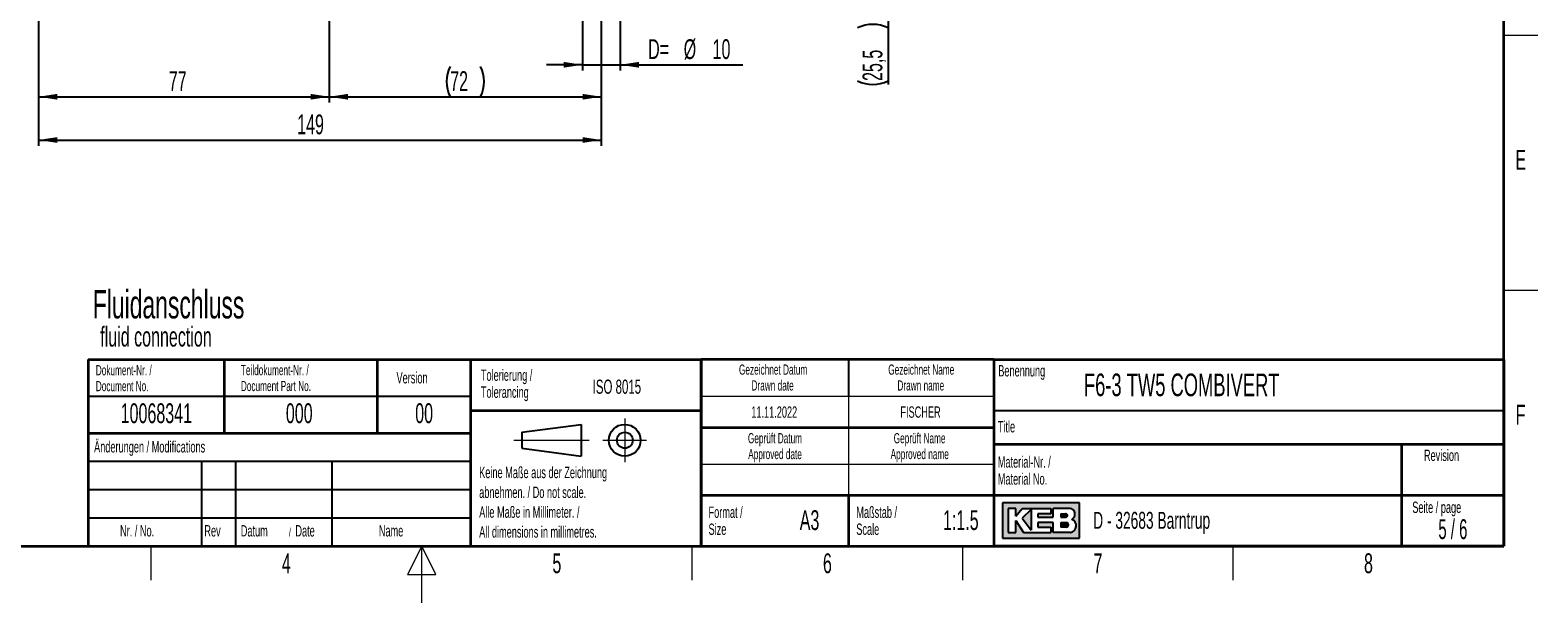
# Paper-space layout 'Blatt5' of a CAD drawing. Header units: millimetres. Extents: x 5 to 418, y 2 to 292.
# Tile 2 of 31: x 148 to 414, y 2 to 103. Entities that reach past the tile are written whole.
import ezdxf

# ---------------------------------------------------------------- set-up
doc = ezdxf.new("R2010")
doc.units = ezdxf.units.MM
doc.layers.add('SLD-0', color=7, linetype='Continuous')
doc.styles.add('SLDTEXTSTYLE0', font='TXT', dxfattribs={"width": 0.605})
doc.styles.add('SLDTEXTSTYLE1', font='TXT', dxfattribs={"width": 0.563})
doc.dimstyles.new('SLDDIMSTYLE6', dxfattribs={"dimtxt": 3.5, "dimasz": 3.302, "dimexe": 0, "dimexo": 0.0625, "dimgap": 0.875, "dimtad": 1, "dimlfac": 1.5, "dimrnd": 1e-09, "dimzin": 12, "dimdsep": 46, "dimtxsty": 'SLDTEXTSTYLE0', "dimsah": 1, "dimcen": 0.09, "dimadec": 0, "dimazin": 3, "dimtfac": 1, "dimtofl": 0, "dimtmove": 0, "dimatfit": 3, "dimfxl": 1, "dimfrac": 2, "dimtolj": 1, "dimtzin": 12, "dimarcsym": 0})
doc.dimstyles.new('SLDDIMSTYLE7', dxfattribs={"dimtxt": 3.5, "dimasz": 3.302, "dimexe": 0, "dimexo": 0.0625, "dimgap": 0.875, "dimtad": 1, "dimlfac": 1.5, "dimrnd": 1e-09, "dimzin": 12, "dimdsep": 46, "dimtxsty": 'SLDTEXTSTYLE0', "dimsah": 1, "dimcen": 0.09, "dimadec": 0, "dimazin": 3, "dimtfac": 1, "dimtmove": 0, "dimatfit": 0, "dimfxl": 1, "dimfrac": 2, "dimtolj": 1, "dimtzin": 12, "dimarcsym": 0})

# ---------------------------------------------------------------- blocks, each defined once
blk = doc.blocks.new('_D_31')
at = {"layer": 'SLD-0'}
for p, q in [((149.3561075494, 124.0874086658), (149.3561075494, 90.3926027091)), ((200.6894408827, 110.4207419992), (200.6894408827, 90.3926027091)), ((149.3561075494, 91.3926027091), (200.6894408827, 91.3926027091))]:
    blk.add_line(p, q, dxfattribs=at)
for points in [[(149.3561075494, 91.3926027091), (152.6581075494, 90.8846027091), (152.6581075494, 91.9006027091)], [(200.6894408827, 91.3926027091), (197.3874408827, 91.9006027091), (197.3874408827, 90.8846027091)]]:
    blk.add_solid(points, dxfattribs=at)
at = {"layer": 'SLD-0', "insert": (172.3491631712, 95.9043400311), "char_height": 3.5, "attachment_point": 1, "style": 'SLDTEXTSTYLE0'}
blk.add_mtext('77', dxfattribs=at)
blk = doc.blocks.new('_D_32')
at = {"layer": 'SLD-0'}
for p, q in [((200.6894408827, 110.4207419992), (200.6894408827, 90.3926027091)), ((248.6894408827, 110.4207419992), (248.6894408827, 90.3926027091)), ((200.6894408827, 91.3926027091), (248.6894408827, 91.3926027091))]:
    blk.add_line(p, q, dxfattribs=at)
for centre, start, end in [((227.3873577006, 94.0783665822), 153.4349488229, 206.5650511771), ((221.9915242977, 94.0783665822), 333.4349488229, 26.5650511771)]:
    blk.add_arc(centre, 6.005550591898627, start, end, dxfattribs=at)
for points in [[(200.6894408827, 91.3926027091), (203.9914408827, 90.8846027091), (203.9914408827, 91.9006027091)], [(248.6894408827, 91.3926027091), (245.3874408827, 91.9006027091), (245.3874408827, 90.8846027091)]]:
    blk.add_solid(points, dxfattribs=at)
at = {"layer": 'SLD-0', "insert": (222.0158299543, 95.9043400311), "char_height": 3.5, "attachment_point": 1, "style": 'SLDTEXTSTYLE0'}
blk.add_mtext('72', dxfattribs=at)
blk = doc.blocks.new('_D_33')
at = {"layer": 'SLD-0'}
for p, q in [((149.3561075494, 124.8874086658), (149.3561075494, 82.7528298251)), ((248.6894408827, 110.4207419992), (248.6894408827, 82.7528298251)), ((149.3561075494, 83.7528298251), (248.6894408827, 83.7528298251))]:
    blk.add_line(p, q, dxfattribs=at)
for points in [[(149.3561075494, 83.7528298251), (152.6581075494, 83.2448298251), (152.6581075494, 84.2608298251)], [(248.6894408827, 83.7528298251), (245.3874408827, 84.2608298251), (245.3874408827, 83.2448298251)]]:
    blk.add_solid(points, dxfattribs=at)
at = {"layer": 'SLD-0', "insert": (195.0123576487, 88.2645671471), "char_height": 3.5, "attachment_point": 1, "style": 'SLDTEXTSTYLE0'}
blk.add_mtext('149', dxfattribs=at)
blk = doc.blocks.new('_D_34')
at = {"layer": 'SLD-0'}
for p, q in [((298.0227742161, 124.0874086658), (300.3102898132, 124.0874086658)), ((299.3102898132, 107.0874086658), (299.3102898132, 124.0874086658)), ((248.6894408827, 107.0874086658), (300.3102898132, 107.0874086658)), ((299.3102898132, 107.0874086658), (299.3102898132, 93.5490144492))]:
    blk.add_line(p, q, dxfattribs=at)
for centre, start, end in [((296.6245259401, 98.169148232), 63.4349488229, 116.5650511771), ((296.6245259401, 99.5545650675), 243.4349488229, 296.5650511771)]:
    blk.add_arc(centre, 6.005550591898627, start, end, dxfattribs=at)
for points in [[(299.3102898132, 124.0874086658), (298.8022898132, 120.7854086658), (299.8182898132, 120.7854086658)], [(299.3102898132, 107.0874086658), (299.8182898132, 110.3894086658), (298.8022898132, 110.3894086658)]]:
    blk.add_solid(points, dxfattribs=at)
at = {"layer": 'SLD-0', "insert": (294.7985524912, 94.1830373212), "char_height": 3.5, "attachment_point": 1, "rotation": 90, "style": 'SLDTEXTSTYLE0'}
blk.add_mtext('25,5', dxfattribs=at)
blk = doc.blocks.new('_D_35')
at = {"layer": 'SLD-0'}
for p, q in [((245.3561075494, 110.4207419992), (245.3561075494, 96.0401344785)), ((252.0227742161, 110.4207419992), (252.0227742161, 96.0401344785)), ((245.3561075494, 97.0401344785), (239.0061075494, 97.0401344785)), ((245.3561075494, 97.0401344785), (252.0227742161, 97.0401344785)), ((252.0227742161, 97.0401344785), (273.687627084, 97.0401344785))]:
    blk.add_line(p, q, dxfattribs=at)
for points in [[(245.3561075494, 97.0401344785), (242.0541075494, 97.5481344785), (242.0541075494, 96.5321344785)], [(252.0227742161, 97.0401344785), (255.3247742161, 96.5321344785), (255.3247742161, 97.5481344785)]]:
    blk.add_solid(points, dxfattribs=at)
at = {"layer": 'SLD-0', "char_height": 3.5, "attachment_point": 1, "style": 'SLDTEXTSTYLE0'}
for s, insert in [('D=', (256.9568975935, 101.5615938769)), ('%%c', (263.2374529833, 101.5518715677)), ('10', (268.3404049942, 101.5615938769))]:
    blk.add_mtext(s, dxfattribs=dict(at, insert=insert))

psp = doc.layouts.new('Blatt5')

# ---------------------------------------------------------------- hatches: boundary and pattern name
at = {"linetype": 'Continuous'}
h = psp.add_hatch(color=7, dxfattribs=at)
h.paths.add_polyline_path([(319.519086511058, 13.45626988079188), (333.083981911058, 13.45626988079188), (333.083981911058, 19.65736492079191), (319.519086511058, 19.65736492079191)], flags=0)
edge = h.paths.add_edge_path(flags=0)
edge.add_arc((331.3188604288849, 15.61738520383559), 1.20464082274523, -81.72003226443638, 70.1709600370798, ccw=False)
edge.add_line((331.4923410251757, 14.42530131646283), (331.480008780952, 14.42519098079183))
edge.add_line((331.480008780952, 14.42519098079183), (328.4331606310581, 14.42519098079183))
edge.add_line((328.4331606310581, 14.42519098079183), (328.4331606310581, 16.16924896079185))
edge.add_line((328.4331606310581, 16.16924896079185), (325.7201815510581, 16.16924896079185))
edge.add_line((325.7201815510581, 16.16924896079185), (325.7201815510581, 15.39411208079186))
edge.add_line((325.7201815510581, 15.39411208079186), (328.0455921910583, 15.39411208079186))
edge.add_line((328.0455921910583, 15.39411208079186), (328.0455921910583, 14.42519098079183))
edge.add_line((328.0455921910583, 14.42519098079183), (323.2009866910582, 14.42519098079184))
edge.add_line((323.2009866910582, 14.42519098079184), (321.8444971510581, 16.55681740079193))
edge.add_line((321.8444971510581, 16.55681740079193), (321.8444971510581, 14.42519098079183))
edge.add_line((321.8444971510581, 14.42519098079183), (320.4880076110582, 14.42519098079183))
edge.add_line((320.4880076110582, 14.42519098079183), (320.4880076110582, 18.68844382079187))
edge.add_line((320.4880076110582, 18.68844382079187), (321.8444971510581, 18.68844382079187))
edge.add_line((321.8444971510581, 18.68844382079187), (321.8444971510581, 17.33195428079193))
edge.add_line((321.8444971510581, 17.33195428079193), (323.0072024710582, 18.68844382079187))
edge.add_line((323.0072024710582, 18.68844382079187), (328.0455921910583, 18.68844382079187))
edge.add_line((328.0455921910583, 18.68844382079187), (328.0455921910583, 17.71952272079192))
edge.add_line((328.0455921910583, 17.71952272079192), (325.7201815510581, 17.71952272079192))
edge.add_line((325.7201815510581, 17.71952272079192), (325.7201815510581, 17.13817006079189))
edge.add_line((325.7201815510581, 17.13817006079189), (328.4331606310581, 17.13817006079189))
edge.add_line((328.4331606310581, 17.13817006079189), (328.4331606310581, 18.68844382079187))
edge.add_line((328.4331606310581, 18.68844382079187), (331.4242487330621, 18.68844382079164))
edge.add_line((331.4242487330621, 18.68844382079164), (331.4256482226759, 18.68844382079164))
edge.add_line((331.4256482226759, 18.68844382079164), (331.4259454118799, 18.68845828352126))
edge.add_arc((331.2860949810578, 17.67430640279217), 1.023749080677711, -64.45894120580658, 82.14849338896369, ccw=False)
psp.add_hatch(color=7, dxfattribs=at).paths.add_polyline_path([(324.5574762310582, 14.81275942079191), (324.557476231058, 18.49465960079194), (323.0072024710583, 16.94438584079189)], flags=0)
h = psp.add_hatch(color=7, dxfattribs=at)
edge = h.paths.add_edge_path(flags=0)
edge.add_line((329.7896501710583, 17.13817006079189), (330.6013652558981, 17.13817006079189))
edge.add_arc((330.6568434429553, 17.42884639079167), 0.2959232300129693, 259.1945394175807, 460.8054605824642)
edge.add_line((330.6013652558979, 17.71952272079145), (329.7896501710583, 17.71952272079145))
edge.add_line((329.7896501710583, 17.71952272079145), (329.7896501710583, 17.13817006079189))
h = psp.add_hatch(color=7, dxfattribs=at)
edge = h.paths.add_edge_path(flags=0)
edge.add_line((329.7896501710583, 15.39411208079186), (330.7588584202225, 15.39411208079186))
edge.add_arc((330.7588584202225, 15.78168052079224), 0.3875684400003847, 270.0000000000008, 450.0000000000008)
edge.add_line((330.7588584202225, 16.16924896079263), (330.7386620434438, 16.16924896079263))
edge.add_line((330.7386620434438, 16.16924896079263), (329.7896501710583, 16.16924896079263))
edge.add_line((329.7896501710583, 16.16924896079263), (329.7896501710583, 15.39411208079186))

# ---------------------------------------------------------------- linework, layer by layer
at = {"layer": 'SLD-0', "lineweight": 35}
for p, q in [((408, 12), (408, 282.5)), ((158.116731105, 45.0000000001), (225.616731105, 45.0000000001)), ((158.116731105, 45.0000000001), (158.116731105, 32.0000000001)), ((182.116731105, 45.0000000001), (182.116731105, 32.0000000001)), ((209.116731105, 45.0000000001), (209.116731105, 32.0000000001)), ((225.616731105, 45.0000000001), (225.616731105, 32.0000000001)), ((225.616731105, 45), (266.3304509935, 45)), ((225.616731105, 45), (225.616731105, 36)), ((266.3304509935, 12), (266.3304509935, 45)), ((266.3304509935, 45), (266.3304509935, 12)), ((318, 45), (266.3304509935, 45)), ((318, 45), (318, 12)), ((318, 45), (318, 40.1053465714)), ((318, 45), (408, 45)), ((318, 45), (318, 12)), ((408, 45), (408, 12)), ((225.616731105, 36), (266.3304509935, 36)), ((225.616731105, 36), (225.616731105, 12)), ((158.116731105, 31.9999999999), (158.116731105, 12)), ((158.116731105, 31.9999999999), (225.616731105, 31.9999999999)), ((225.616731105, 31.9999999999), (225.616731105, 12)), ((266.3304509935, 33), (318, 33)), ((408, 30), (318, 30)), ((390, 12), (390, 30)), ((266.3304509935, 21), (318, 21)), ((292.3304509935, 21), (292.3304509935, 12)), ((318, 21), (390, 21)), ((390, 21), (408, 21)), ((26, 12), (408, 12)), ((158.116731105, 12), (225.616731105, 12)), ((225.616731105, 12), (266.3304509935, 12)), ((266.3304509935, 12), (318, 12)), ((408, 12), (318, 12))]:
    psp.add_line(p, q, dxfattribs=at)
at = {"layer": 'SLD-0', "lineweight": 18}
for p, q in [((408, 102.25), (414, 102.25)), ((408, 57.25), (414, 57.25)), ((266.3304509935, 38.5), (318, 38.5)), ((292.3304509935, 38.5), (292.3304509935, 33)), ((252.8396209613, 34.5746449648), (252.8396209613, 26.8746449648)), ((292.3304509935, 33), (292.3304509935, 26.5)), ((233.2396209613, 30.7246449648), (246.5396209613, 30.7246449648)), ((248.9896209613, 30.7246449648), (256.6896209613, 30.7246449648)), ((266.3304509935, 26.5), (318, 26.5)), ((292.3304509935, 26.5), (292.3304509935, 21)), ((169.25, 6), (169.25, 12)), ((217, 12), (214.5, 7)), ((217, 2), (217, 12)), ((219.5, 7), (217, 12)), ((264.75, 6), (264.75, 12)), ((312.5, 6), (312.5, 12)), ((360.25, 6), (360.25, 12)), ((214.5, 7), (219.5, 7))]:
    psp.add_line(p, q, dxfattribs=at)
at = {"layer": 'SLD-0'}
for p, q in [((292.3304509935, 45), (292.3304509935, 38.5)), ((158.116731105, 38.5000000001), (225.616731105, 38.5000000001)), ((318, 36), (408, 36)), ((158.116731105, 27), (225.616731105, 27)), ((178.116731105, 27), (178.116731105, 12)), ((184.116731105, 27), (184.116731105, 12)), ((201.116731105, 27), (201.116731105, 12)), ((158.116731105, 22), (225.616731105, 22)), ((331.4242487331, 18.6884438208), (331.4256482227, 18.6884438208)), ((331.4256482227, 18.6884438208), (331.4259454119, 18.6884582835)), ((158.116731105, 17), (225.616731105, 17)), ((331.480008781, 14.4251909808), (331.4923410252, 14.4253013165))]:
    psp.add_line(p, q, dxfattribs=at)
at = {"layer": 'SLD-0', "lineweight": 25}
for p, q in [((158.116731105, 32.0000000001), (225.616731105, 32.0000000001)), ((234.6396209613, 32.1246449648), (245.1396209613, 33.5246449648)), ((234.6396209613, 32.1246449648), (234.6396209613, 29.3246449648)), ((245.1396209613, 33.5246449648), (245.1396209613, 27.9246449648)), ((234.6396209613, 29.3246449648), (245.1396209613, 27.9246449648))]:
    psp.add_line(p, q, dxfattribs=at)
at = {"layer": 'SLD-0', "linetype": 'Continuous'}
for p, q in [((333.0839819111, 19.6573649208), (319.5190865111, 19.6573649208)), ((319.5190865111, 19.6573649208), (319.5190865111, 13.4562698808)), ((321.8444971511, 18.6884438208), (320.4880076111, 18.6884438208)), ((320.4880076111, 18.6884438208), (320.4880076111, 14.4251909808)), ((321.8444971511, 17.3319542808), (323.0072024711, 18.6884438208)), ((321.8444971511, 17.3319542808), (321.8444971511, 18.6884438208)), ((323.0072024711, 18.6884438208), (328.0455921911, 18.6884438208)), ((328.0455921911, 18.6884438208), (328.0455921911, 17.7195227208)), ((331.4242487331, 18.6884438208), (328.4331606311, 18.6884438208)), ((328.4331606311, 17.1381700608), (328.4331606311, 18.6884438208)), ((331.4242487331, 18.6884438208), (331.4256482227, 18.6884438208)), ((331.4256482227, 18.6884438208), (331.4259454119, 18.6884582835)), ((333.0839819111, 13.4562698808), (333.0839819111, 19.6573649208)), ((321.8444971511, 14.4251909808), (321.8444971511, 16.5568174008)), ((321.8444971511, 16.5568174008), (323.2009866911, 14.4251909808)), ((324.5574762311, 18.4946596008), (323.0072024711, 16.9443858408)), ((323.0072024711, 16.9443858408), (324.5574762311, 14.8127594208)), ((324.5574762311, 18.4946596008), (324.5574762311, 14.8127594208)), ((325.7201815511, 17.7195227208), (325.7201815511, 17.1381700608)), ((328.0455921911, 17.7195227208), (325.7201815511, 17.7195227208)), ((325.7201815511, 17.1381700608), (328.4331606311, 17.1381700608)), ((325.7201815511, 16.1692489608), (325.7201815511, 15.3941120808)), ((328.4331606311, 16.1692489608), (325.7201815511, 16.1692489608)), ((328.4331606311, 14.4251909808), (328.4331606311, 16.1692489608)), ((329.7896501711, 17.7195227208), (330.6013652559, 17.7195227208)), ((329.7896501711, 17.7195227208), (329.7896501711, 17.1381700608)), ((329.7896501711, 17.1381700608), (330.6013652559, 17.1381700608)), ((329.7896501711, 16.1692489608), (330.7588584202, 16.1692489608)), ((329.7896501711, 16.1692489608), (329.7896501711, 15.3941120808)), ((330.7386620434, 16.1692489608), (330.7588584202, 16.1692489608)), ((319.5190865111, 13.4562698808), (333.0839819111, 13.4562698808)), ((320.4880076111, 14.4251909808), (321.8444971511, 14.4251909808)), ((323.2009866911, 14.4251909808), (328.0455921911, 14.4251909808)), ((325.7201815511, 15.3941120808), (328.0455921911, 15.3941120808)), ((328.0455921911, 15.3941120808), (328.0455921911, 14.4251909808)), ((331.480008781, 14.4251909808), (328.4331606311, 14.4251909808)), ((330.7588584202, 15.3941120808), (329.7896501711, 15.3941120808)), ((331.480008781, 14.4251909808), (331.4923410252, 14.4253013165))]:
    psp.add_line(p, q, dxfattribs=at)
at = {"layer": 'SLD-0', "lineweight": 25}
for radius in [2.799999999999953, 1.399999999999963]:
    psp.add_circle((252.8396209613, 30.7246449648), radius, dxfattribs=at)
at = {"layer": 'SLD-0', "linetype": 'Continuous'}
for centre, radius, start, end in [((331.2860949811, 17.6743064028), 1.023749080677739, 295.5410587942, 82.148493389), ((330.656843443, 17.4288463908), 0.2959232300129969, 259.1945394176, 100.8054605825), ((330.7588584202, 15.7816805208), 0.3875684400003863, 270, 90), ((331.3188604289, 15.6173852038), 1.204640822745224, 278.2799677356, 70.1709600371)]:
    psp.add_arc(centre, radius, start, end, dxfattribs=at)

# ---------------------------------------------------------------- texts
at = {"layer": 'SLD-0'}
for s, insert, char_height, attachment_point, style in [('E', (410.9815679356, 82.0010772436), 3.5, 2, 'SLDTEXTSTYLE0'), ('Fluidanschluss', (158.939486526, 57.2399867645), 5, 1, 'SLDTEXTSTYLE0'), ('fluid connection', (160.251986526, 50.7714671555), 3.5, 1, 'SLDTEXTSTYLE0'), ('Dokument-Nr. /', (159.4706948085, 43.9891162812), 1.8, 1, 'SLDTEXTSTYLE0'), ('Teildokument-Nr. /', (185.0721201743, 44.0073193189), 1.8, 1, 'SLDTEXTSTYLE0'), ('Version', (212.5452394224, 42.7601484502), 2, 1, 'SLDTEXTSTYLE0'), ('Tolerierung /', (227.4390961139, 43.2172116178), 2, 1, 'SLDTEXTSTYLE0'), ('Gezeichnet Datum', (279.0254468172, 44.103942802), 1.8, 2, 'SLDTEXTSTYLE0'), ('Gezeichnet Name', (305.1708434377, 44.1039425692), 1.8, 2, 'SLDTEXTSTYLE0'), ('Benennung', (318.7636716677, 43.9908879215), 2, 1, 'SLDTEXTSTYLE0'), ('Document No.', (159.4706948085, 41.189116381), 1.8, 1, 'SLDTEXTSTYLE0'), ('Document Part No.', (185.0721201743, 41.2073194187), 1.8, 1, 'SLDTEXTSTYLE0'), ('Tolerancing', (227.4390961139, 40.2172115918), 2, 1, 'SLDTEXTSTYLE0'), ('ISO 8015', (247.1715762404, 41.4342036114), 2.5, 1, 'SLDTEXTSTYLE0'), ('Drawn date', (278.9302899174, 41.3039429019), 1.8, 2, 'SLDTEXTSTYLE0'), ('Drawn name', (305.0870934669, 41.303942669), 1.8, 2, 'SLDTEXTSTYLE0'), ('F6-3 TW5 COMBIVERT', (333.8826865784, 42.5045192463), 4, 1, 'SLDTEXTSTYLE0'), ('10068341', (170.1557203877, 37.2429898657), 3.5, 2, 'SLDTEXTSTYLE0'), ('000', (195.3766861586, 37.2429898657), 3.5, 2, 'SLDTEXTSTYLE0'), ('00', (217.4240130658, 37.2527124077), 3.5, 2, 'SLDTEXTSTYLE0'), ('11.11.2022', (279.2203041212, 36.6989570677), 2, 2, 'SLDTEXTSTYLE0'), ('FISCHER', (305.0382389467, 36.6989570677), 2, 2, 'SLDTEXTSTYLE0'), ('F', (410.9536166, 37.0010772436), 3.5, 2, 'SLDTEXTSTYLE0'), ('Geprüft Datum', (279.349366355, 31.9851255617), 1.8, 2, 'SLDTEXTSTYLE0'), ('Geprüft Name', (304.8761939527, 31.9851255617), 1.8, 2, 'SLDTEXTSTYLE0'), ('Title', (318.6797653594, 34.1107265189), 2, 1, 'SLDTEXTSTYLE0'), ('Änderungen / Modifications', (159.1698388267, 30.5619096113), 2, 1, 'SLDTEXTSTYLE0'), ('Approved date', (279.3620221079, 29.1851256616), 1.8, 2, 'SLDTEXTSTYLE0'), ('Approved name', (304.900256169, 29.1851256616), 1.8, 2, 'SLDTEXTSTYLE0'), ('Material-Nr. /', (318.6797653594, 27.8878268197), 2, 1, 'SLDTEXTSTYLE0'), ('Revision', (393.8965220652, 29.0591225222), 2, 1, 'SLDTEXTSTYLE0'), ('Keine Maße aus der Zeichnung', (227.1404191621, 26.0307047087), 2, 1, 'SLDTEXTSTYLE0'), ('Material No.', (318.6797653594, 24.8878267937), 2, 1, 'SLDTEXTSTYLE0'), ('abnehmen. / Do not scale.', (227.1404191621, 22.5307046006), 2, 1, 'SLDTEXTSTYLE0'), ('Alle Maße in Millimeter. /', (227.1404191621, 19.0307044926), 2, 1, 'SLDTEXTSTYLE0'), ('Format /', (267.6250939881, 19.0115942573), 2, 1, 'SLDTEXTSTYLE0'), ('Maßstab /', (293.7028556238, 19.0115944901), 2, 1, 'SLDTEXTSTYLE0'), ('Seite / page', (391.8390568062, 19.8830679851), 2, 1, 'SLDTEXTSTYLE0'), ('Size', (267.6250939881, 16.0115942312), 2, 1, 'SLDTEXTSTYLE0'), ('A3', (285.4514616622, 18.3608999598), 3.5, 2, 'SLDTEXTSTYLE0'), ('Scale', (293.7028556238, 16.011594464), 2, 1, 'SLDTEXTSTYLE0'), ('1:1.5', (312.1515178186, 18.3609001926), 3.5, 2, 'SLDTEXTSTYLE0'), ('D - 32683 Barntrup', (335.5202035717, 18.0786992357), 3, 1, 'SLDTEXTSTYLE0'), ('5 / 6', (399.0036827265, 16.7706515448), 3.5, 2, 'SLDTEXTSTYLE1'), ('Nr. / No.', (163.7531858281, 15.7243863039), 2, 1, 'SLDTEXTSTYLE0'), ('Rev', (178.6350602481, 15.7243863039), 2, 1, 'SLDTEXTSTYLE0'), ('Datum', (185.0629406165, 15.7243863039), 2, 1, 'SLDTEXTSTYLE0'), ('/', (193.5459265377, 15.2242968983), 1.5, 1, 'SLDTEXTSTYLE0'), ('Date', (194.7021767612, 15.7243863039), 2, 1, 'SLDTEXTSTYLE0'), ('Name', (209.4275491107, 15.7290047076), 2, 1, 'SLDTEXTSTYLE0'), ('All dimensions in millimetres.', (227.1404191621, 15.5307043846), 2, 1, 'SLDTEXTSTYLE0'), ('4', (193.1027123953, 10.7429955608), 3.5, 2, 'SLDTEXTSTYLE0'), ('5', (240.8527123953, 10.7429955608), 3.5, 2, 'SLDTEXTSTYLE0'), ('6', (288.6027123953, 10.7429955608), 3.5, 2, 'SLDTEXTSTYLE0'), ('7', (336.3527123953, 10.7429955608), 3.5, 2, 'SLDTEXTSTYLE0'), ('8', (384.1027123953, 10.7429955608), 3.5, 2, 'SLDTEXTSTYLE0')]:
    psp.add_mtext(s, dxfattribs=dict(at, insert=insert, char_height=char_height, attachment_point=attachment_point, style=style))

# ---------------------------------------------------------------- dimensions: what is measured, and where the dimension line sits
for base, p1, p2, picture, middle in [((248.6894408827, 83.7528298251), (149.3561075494, 124.8874086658), (248.6894408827, 110.4207419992), '_D_33', (199.0227742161, 83.7528298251)), ((200.6894408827, 91.3926027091), (149.3561075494, 124.0874086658), (200.6894408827, 110.4207419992), '_D_31', (175.0227742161, 91.3926027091))]:
    dim = psp.add_linear_dim(base=base, p1=p1, p2=p2, dimstyle='SLDDIMSTYLE6', dxfattribs=at)
    dim.commit()
    dim.dimension.update_dxf_attribs({"geometry": picture, "text_midpoint": middle, "dimtype": 160})
dim = psp.add_linear_dim(base=(299.3102898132, 124.0874086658), p1=(248.6894408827, 107.0874086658), p2=(298.0227742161, 124.0874086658), angle=90, text='(<>)', dimstyle='SLDDIMSTYLE6', dxfattribs=at)
dim.commit()
dim.dimension.update_dxf_attribs({"geometry": '_D_34', "text_midpoint": (299.3102898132, 98.8618567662), "dimtype": 160})
for base, p1, p2, text, dimstyle, picture, middle in [((248.6894408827, 91.3926027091), (200.6894408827, 110.4207419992), (248.6894408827, 110.4207419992), '(<>)', 'SLDDIMSTYLE6', '_D_32', (224.6894408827, 91.3926027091)), ((252.0227742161, 97.0401344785), (245.3561075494, 110.4207419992), (252.0227742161, 110.4207419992), 'D=%%c<>', 'SLDDIMSTYLE7', '_D_35', (265.3222623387, 97.0401344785))]:
    dim = psp.add_linear_dim(base=base, p1=p1, p2=p2, text=text, dimstyle=dimstyle, dxfattribs=at)
    dim.commit()
    dim.dimension.update_dxf_attribs({"geometry": picture, "text_midpoint": middle, "dimtype": 160})

doc.saveas('drawing.dxf')
